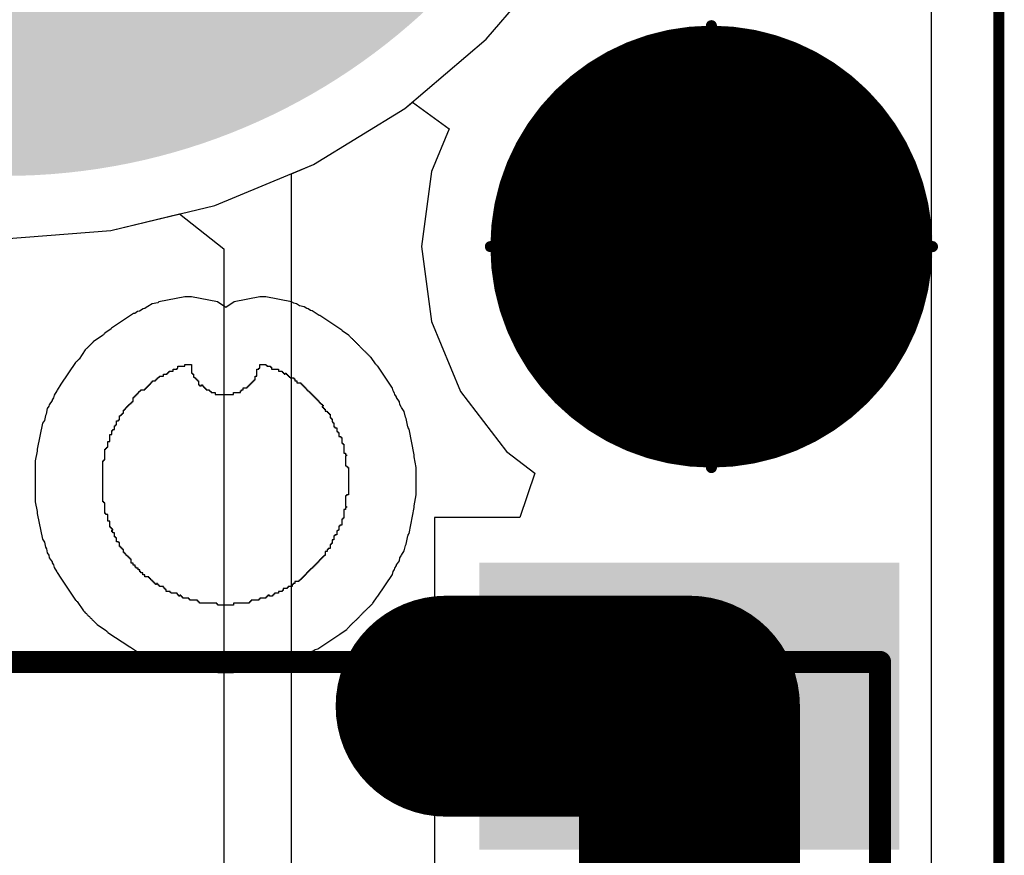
# Model space of a CAD drawing. Header units: inches. Extents: x 0 to 41, y 0 to 25.4.
# Tile 10 of 11: x 36.6 to 41, y 14.8 to 18.6. Entities that reach past the tile are written whole.
import ezdxf

# ---------------------------------------------------------------- set-up
doc = ezdxf.new("R2010")
doc.units = ezdxf.units.IN
for name, color, linetype in [('Board', 56, 'Continuous'), ('BOTTOM', 5, 'Continuous'), ('Bottom Solder', 6, 'Continuous'), ('TOP', 1, 'Continuous'), ('Top Assembly', 56, 'Continuous'), ('Top Solder', 216, 'Continuous')]:
    doc.layers.add(name, color=color, linetype=linetype)

# ---------------------------------------------------------------- blocks, each defined once
blk = doc.blocks.new('F_____________1___F_________1_2352')
at = {"layer": 'TOP'}
h = blk.add_hatch(color=1, dxfattribs=at)
edge = h.paths.add_edge_path()
edge.add_arc((0, 0), 0.5, 0, 360)
at = {"layer": 'Top Solder'}
h = blk.add_hatch(color=216, dxfattribs=at)
edge = h.paths.add_edge_path()
edge.add_arc((0, 0), 1, 0, 360)
at = {"layer": 'TOP'}
for points, const_width in [([(0.5, 0, 1), (-0.5, 0, 1)], 1), ([(-0.75, 0, 1), (-0.25, 0, 1)], 0.5), ([(0.25, 0, 1), (0.75, 0, 1)], 0.5)]:
    blk.add_lwpolyline(points, format="xyb", close=True, dxfattribs=dict(at, const_width=const_width))
at = {"layer": 'Top Assembly', "const_width": 0.05}
for points in [[(0, 0), (0, 1)], [(0, 0), (-1, 0)], [(1, 0), (0, 0)], [(0, -1), (0, 0)]]:
    blk.add_lwpolyline(points, dxfattribs=at)
at = {"layer": 'Top Assembly'}
for points, const_width in [([(-0.0125, 1, 1), (0.0125, 1, 1)], 0.025), ([(0.5, 0, 1), (-0.5, 0, 1)], 0.05), ([(-1.0125, 0, 1), (-0.9875, 0, 1)], 0.025), ([(-0.5125, 0, 1), (-0.4875, 0, 1)], 0.025), ([(-0.0125, 0, 1), (0.0125, 0, 1)], 0.025), ([(-0.0125, 0, 1), (0.0125, 0, 1)], 0.025), ([(-0.0125, 0, 1), (0.0125, 0, 1)], 0.025), ([(-0.0125, 0, 1), (0.0125, 0, 1)], 0.025), ([(0.4875, 0, 1), (0.5125, 0, 1)], 0.025), ([(0.9875, 0, 1), (1.0125, 0, 1)], 0.025), ([(-0.0125, -1, 1), (0.0125, -1, 1)], 0.025)]:
    blk.add_lwpolyline(points, format="xyb", close=True, dxfattribs=dict(at, const_width=const_width))
blk = doc.blocks.new('SM04B_SRSS_TB_LF__SN__F_________1_2354')
at = {"layer": 'TOP'}
blk.add_hatch(color=1, dxfattribs=at).paths.add_polyline_path([(-3.4, 2.8375), (-2.2, 2.8375), (-2.2, 1.0375), (-3.4, 1.0375)])
at = {"layer": 'Top Solder'}
blk.add_hatch(color=216, dxfattribs=at).paths.add_polyline_path([(-3.45, 2.8875), (-2.15, 2.8875), (-2.15, 0.9875), (-3.45, 0.9875)])
at = {"layer": 'Top Assembly', "const_width": 0.1}
for points in [[(0.675, 2.8), (-3, 2.8)], [(-3, -2.125), (-3, 2.8)]]:
    blk.add_lwpolyline(points, dxfattribs=at)
at = {"layer": 'Top Assembly', "const_width": 0.05}
blk.add_lwpolyline([(-3.025, 2.8, 1), (-2.975, 2.8, 1)], format="xyb", close=True, dxfattribs=at)
blk.add_lwpolyline([(-3.025, 2.8, 1), (-2.975, 2.8, 1)], format="xyb", close=True, dxfattribs=at)

msp = doc.modelspace()

# ---------------------------------------------------------------- hatches: boundary and pattern name
at = {"layer": 'Bottom Solder'}
h = msp.add_hatch(color=6, dxfattribs=at)
edge = h.paths.add_edge_path()
edge.add_arc((36.5, 20.68), 2.8, 0, 360)
at = {"layer": 'Top Solder'}
h = msp.add_hatch(color=216, dxfattribs=at)
edge = h.paths.add_edge_path()
edge.add_arc((36.5, 20.68), 2.8, 0, 360)

# ---------------------------------------------------------------- linework, layer by layer
at = {"layer": 'Board', "const_width": 0.05}
msp.add_lwpolyline([(41, 4.5), (41, 20.86)], dxfattribs=at)
at = {"layer": 'BOTTOM'}
for p, q in [((40.6941, 20.86), (40.6941, 4.5)), ((38.6811, 18.4989), (38.9955, 18.867)), ((38.3131, 18.1846), (38.6811, 18.4989)), ((37.9004, 17.9317), (38.3131, 18.1846)), ((37.4532, 17.7465), (37.9004, 17.9317)), ((36.9826, 17.6335), (37.4532, 17.7465)), ((36.5, 17.5955), (36.9826, 17.6335)), ((37.3176, 17.333), (37.2006, 17.3097)), ((37.3485, 17.333), (37.3176, 17.333)), ((37.4656, 17.3097), (37.3485, 17.333)), ((37.6572, 17.333), (37.5402, 17.3097)), ((37.6837, 17.333), (37.6572, 17.333)), ((37.8007, 17.3097), (37.6837, 17.333)), ((37.1477, 17.2877), (37.1363, 17.2801)), ((37.1509, 17.2883), (37.1477, 17.2877)), ((37.1697, 17.3009), (37.1509, 17.2883)), ((37.1949, 17.3059), (37.1697, 17.3009)), ((37.2006, 17.3097), (37.1949, 17.3059)), ((37.5029, 17.2848), (37.4656, 17.3097)), ((37.5402, 17.3097), (37.5029, 17.2848)), ((37.8102, 17.3034), (37.8007, 17.3097)), ((37.8228, 17.3009), (37.8102, 17.3034)), ((37.836, 17.292), (37.8228, 17.3009)), ((37.8581, 17.2877), (37.836, 17.292)), ((37.8694, 17.2801), (37.8581, 17.2877)), ((37.0859, 17.2568), (36.9867, 17.1905)), ((37.0922, 17.258), (37.0859, 17.2568)), ((37.1036, 17.2656), (37.0922, 17.258)), ((37.113, 17.2675), (37.1036, 17.2656)), ((37.13, 17.2788), (37.113, 17.2675)), ((37.1363, 17.2801), (37.13, 17.2788)), ((37.8757, 17.2788), (37.8694, 17.2801)), ((37.887, 17.2713), (37.8757, 17.2788)), ((37.8933, 17.27), (37.887, 17.2713)), ((37.9254, 17.2486), (37.8933, 17.27)), ((37.9286, 17.248), (37.9254, 17.2486)), ((38.0279, 17.1817), (37.9286, 17.248)), ((36.9453, 17.1571), (36.9029, 17.1287)), ((36.947, 17.1596), (36.9453, 17.1571)), ((36.9496, 17.1614), (36.947, 17.1596)), ((36.9514, 17.164), (36.9496, 17.1614)), ((36.9541, 17.1658), (36.9514, 17.164)), ((36.9558, 17.1684), (36.9541, 17.1658)), ((36.985, 17.1879), (36.9558, 17.1684)), ((36.9867, 17.1905), (36.985, 17.1879)), ((38.0296, 17.1791), (38.0279, 17.1817)), ((38.0587, 17.1596), (38.0296, 17.1791)), ((38.0605, 17.157), (38.0587, 17.1596)), ((38.0631, 17.1552), (38.0605, 17.157)), ((38.0649, 17.1526), (38.0631, 17.1552)), ((38.0675, 17.1508), (38.0649, 17.1526)), ((38.0693, 17.1481), (38.0675, 17.1508)), ((36.8809, 17.1067), (36.8791, 17.1041)), ((36.8835, 17.1085), (36.8809, 17.1067)), ((36.8853, 17.1111), (36.8835, 17.1085)), ((36.8879, 17.1129), (36.8853, 17.1111)), ((36.8897, 17.1155), (36.8879, 17.1129)), ((36.8923, 17.1173), (36.8897, 17.1155)), ((36.8941, 17.1199), (36.8923, 17.1173)), ((36.8967, 17.1217), (36.8941, 17.1199)), ((36.8985, 17.1243), (36.8967, 17.1217)), ((36.9011, 17.1261), (36.8985, 17.1243)), ((36.9029, 17.1287), (36.9011, 17.1261)), ((38.072, 17.1464), (38.0693, 17.1481)), ((38.0737, 17.1437), (38.072, 17.1464)), ((38.0764, 17.142), (38.0737, 17.1437)), ((38.0781, 17.1393), (38.0764, 17.142)), ((38.0808, 17.1376), (38.0781, 17.1393)), ((38.0825, 17.1349), (38.0808, 17.1376)), ((38.0852, 17.1331), (38.0825, 17.1349)), ((38.0869, 17.1305), (38.0852, 17.1331)), ((38.0896, 17.1287), (38.0869, 17.1305)), ((38.0914, 17.1261), (38.0896, 17.1287)), ((38.094, 17.1243), (38.0914, 17.1261)), ((38.0958, 17.1217), (38.094, 17.1243)), ((38.0984, 17.1199), (38.0958, 17.1217)), ((38.1002, 17.1173), (38.0984, 17.1199)), ((38.1028, 17.1155), (38.1002, 17.1173)), ((38.1046, 17.1129), (38.1028, 17.1155)), ((38.1072, 17.1111), (38.1046, 17.1129)), ((38.109, 17.1085), (38.1072, 17.1111)), ((38.1116, 17.1067), (38.109, 17.1085)), ((38.1134, 17.1041), (38.1116, 17.1067)), ((36.8676, 17.0935), (36.8393, 17.0511)), ((36.8703, 17.0952), (36.8676, 17.0935)), ((36.872, 17.0979), (36.8703, 17.0952)), ((36.8747, 17.0996), (36.872, 17.0979)), ((36.8764, 17.1023), (36.8747, 17.0996)), ((36.8791, 17.1041), (36.8764, 17.1023)), ((38.1161, 17.1023), (38.1134, 17.1041)), ((38.1178, 17.0996), (38.1161, 17.1023)), ((38.1205, 17.0979), (38.1178, 17.0996)), ((38.1222, 17.0952), (38.1205, 17.0979)), ((38.1249, 17.0935), (38.1222, 17.0952)), ((38.1266, 17.0908), (38.1249, 17.0935)), ((38.1293, 17.089), (38.1266, 17.0908)), ((38.131, 17.0864), (38.1293, 17.089)), ((38.1337, 17.0846), (38.131, 17.0864)), ((38.1355, 17.082), (38.1337, 17.0846)), ((38.1381, 17.0802), (38.1355, 17.082)), ((38.1399, 17.0776), (38.1381, 17.0802)), ((38.1425, 17.0758), (38.1399, 17.0776)), ((38.1443, 17.0732), (38.1425, 17.0758)), ((38.1469, 17.0714), (38.1443, 17.0732)), ((38.1487, 17.0688), (38.1469, 17.0714)), ((38.1513, 17.067), (38.1487, 17.0688)), ((38.1531, 17.0644), (38.1513, 17.067)), ((38.1557, 17.0626), (38.1531, 17.0644)), ((38.1575, 17.0599), (38.1557, 17.0626)), ((36.8235, 17.0361), (36.7572, 16.9369)), ((36.8262, 17.0379), (36.8235, 17.0361)), ((36.8279, 17.0405), (36.8262, 17.0379)), ((36.8306, 17.0423), (36.8279, 17.0405)), ((36.8323, 17.0449), (36.8306, 17.0423)), ((36.835, 17.0467), (36.8323, 17.0449)), ((36.8368, 17.0494), (36.835, 17.0467)), ((36.8393, 17.0511), (36.8368, 17.0494)), ((37.2868, 17.0095), (37.2868, 17.0183)), ((37.2868, 17.0183), (37.3176, 17.0183)), ((37.3176, 17.0183), (37.3176, 17.0271)), ((37.3176, 17.0271), (37.3485, 17.0271)), ((37.3485, 17.0271), (37.3485, 16.9874)), ((37.6572, 17.0095), (37.6572, 17.0271)), ((37.6572, 17.0271), (37.6837, 17.0271)), ((37.6837, 17.0271), (37.6837, 17.0227)), ((37.6837, 17.0227), (37.6881, 17.0227)), ((37.6881, 17.0227), (37.6881, 17.0183)), ((37.6881, 17.0183), (37.7057, 17.0183)), ((37.7057, 17.0183), (37.7057, 17.0139)), ((38.1602, 17.0582), (38.1575, 17.0599)), ((38.1796, 17.029), (38.1602, 17.0582)), ((38.1822, 17.0273), (38.1796, 17.029)), ((38.184, 17.0247), (38.1822, 17.0273)), ((38.1866, 17.0229), (38.184, 17.0247)), ((38.1884, 17.0203), (38.1866, 17.0229)), ((38.191, 17.0185), (38.1884, 17.0203)), ((38.2573, 16.9193), (38.191, 17.0185)), ((37.203, 16.9698), (37.203, 16.9742)), ((37.203, 16.9742), (37.2206, 16.9742)), ((37.2206, 16.9742), (37.2206, 16.983)), ((37.2206, 16.983), (37.2383, 16.983)), ((37.2383, 16.983), (37.2383, 16.9874)), ((37.2383, 16.9874), (37.2427, 16.9874)), ((37.2427, 16.9874), (37.2427, 16.9918)), ((37.2427, 16.9918), (37.2471, 16.9918)), ((37.2471, 16.9918), (37.2471, 16.9962)), ((37.2471, 16.9962), (37.2647, 16.9962)), ((37.2647, 16.9962), (37.2647, 17.0051)), ((37.2647, 17.0051), (37.2824, 17.0051)), ((37.2824, 17.0051), (37.2824, 17.0095)), ((37.2824, 17.0095), (37.2868, 17.0095)), ((37.3485, 16.9874), (37.3529, 16.9874)), ((37.3529, 16.9874), (37.3529, 16.983)), ((37.3529, 16.983), (37.3573, 16.983)), ((37.3573, 16.983), (37.3573, 16.9698)), ((37.6352, 16.9566), (37.6352, 16.9742)), ((37.6352, 16.9742), (37.644, 16.9742)), ((37.644, 16.9742), (37.644, 17.0051)), ((37.644, 17.0051), (37.6528, 17.0051)), ((37.6528, 17.0051), (37.6528, 17.0095)), ((37.6528, 17.0095), (37.6572, 17.0095)), ((37.7057, 17.0139), (37.7101, 17.0139)), ((37.7101, 17.0139), (37.7101, 17.0051)), ((37.7101, 17.0051), (37.741, 17.0051)), ((37.741, 17.0051), (37.741, 16.9962)), ((37.741, 16.9962), (37.7586, 16.9962)), ((37.7586, 16.9962), (37.7586, 16.9918)), ((37.7586, 16.9918), (37.7631, 16.9918)), ((37.7631, 16.9918), (37.7631, 16.9874)), ((37.7631, 16.9874), (37.7675, 16.9874)), ((37.7675, 16.9874), (37.7675, 16.983)), ((37.7675, 16.983), (37.7719, 16.983)), ((37.7719, 16.983), (37.7719, 16.9874)), ((37.7719, 16.9874), (37.7763, 16.9874)), ((37.7763, 16.9874), (37.7763, 16.983)), ((37.7763, 16.983), (37.7807, 16.983)), ((37.7807, 16.983), (37.7807, 16.9786)), ((37.7807, 16.9786), (37.7851, 16.9786)), ((37.7851, 16.9786), (37.7851, 16.9742)), ((37.7851, 16.9742), (37.7895, 16.9742)), ((37.7895, 16.9742), (37.7895, 16.9698)), ((36.7572, 16.9368), (36.7396, 16.9104)), ((36.7572, 16.9369), (36.7572, 16.9368)), ((37.1501, 16.9257), (37.1501, 16.9301)), ((37.1501, 16.9301), (37.1545, 16.9301)), ((37.1545, 16.9301), (37.1545, 16.9345)), ((37.1545, 16.9345), (37.1589, 16.9345)), ((37.1589, 16.9345), (37.1589, 16.9389)), ((37.1589, 16.9389), (37.1633, 16.9389)), ((37.1633, 16.9389), (37.1633, 16.9433)), ((37.1633, 16.9433), (37.1677, 16.9433)), ((37.1677, 16.9433), (37.1677, 16.9477)), ((37.1677, 16.9477), (37.1721, 16.9477)), ((37.1721, 16.9477), (37.1721, 16.9521)), ((37.1721, 16.9521), (37.1853, 16.9521)), ((37.1853, 16.9521), (37.1853, 16.9566)), ((37.1853, 16.9566), (37.1898, 16.9566)), ((37.1898, 16.9566), (37.1898, 16.961)), ((37.1898, 16.961), (37.1942, 16.961)), ((37.1942, 16.961), (37.1942, 16.9654)), ((37.1942, 16.9654), (37.1986, 16.9654)), ((37.1986, 16.9654), (37.1986, 16.9698)), ((37.1986, 16.9698), (37.203, 16.9698)), ((37.3573, 16.9698), (37.3617, 16.9698)), ((37.3617, 16.9698), (37.3617, 16.9654)), ((37.3617, 16.9654), (37.3662, 16.9654)), ((37.3662, 16.9654), (37.3662, 16.961)), ((37.3662, 16.961), (37.3706, 16.961)), ((37.3706, 16.961), (37.3706, 16.9566)), ((37.3706, 16.9566), (37.375, 16.9566)), ((37.375, 16.9566), (37.375, 16.9521)), ((37.375, 16.9521), (37.3794, 16.9521)), ((37.3794, 16.9521), (37.3794, 16.9345)), ((37.3794, 16.9345), (37.3838, 16.9345)), ((37.3838, 16.9345), (37.3838, 16.9301)), ((37.3838, 16.9301), (37.3926, 16.9301)), ((37.3926, 16.9301), (37.3926, 16.9345)), ((37.3926, 16.9345), (37.397, 16.9345)), ((37.397, 16.9345), (37.397, 16.9301)), ((37.397, 16.9301), (37.4014, 16.9301)), ((37.4014, 16.9301), (37.4014, 16.9257)), ((37.6043, 16.9257), (37.6043, 16.9301)), ((37.6043, 16.9301), (37.6087, 16.9301)), ((37.6087, 16.9301), (37.6087, 16.9345)), ((37.6087, 16.9345), (37.6131, 16.9345)), ((37.6131, 16.9345), (37.6131, 16.9389)), ((37.6131, 16.9389), (37.6175, 16.9389)), ((37.6175, 16.9389), (37.6175, 16.9433)), ((37.6175, 16.9433), (37.6219, 16.9433)), ((37.6219, 16.9433), (37.6219, 16.9477)), ((37.6219, 16.9477), (37.6263, 16.9477)), ((37.6263, 16.9477), (37.6263, 16.9521)), ((37.6263, 16.9521), (37.6308, 16.9521)), ((37.6308, 16.9521), (37.6308, 16.9566)), ((37.6308, 16.9566), (37.6352, 16.9566)), ((37.7895, 16.9698), (37.7939, 16.9698)), ((37.7939, 16.9698), (37.7939, 16.9654)), ((37.7939, 16.9654), (37.8116, 16.9654)), ((37.8116, 16.9654), (37.8116, 16.961)), ((37.8116, 16.961), (37.816, 16.961)), ((37.816, 16.961), (37.816, 16.9521)), ((37.816, 16.9521), (37.8248, 16.9521)), ((37.8248, 16.9521), (37.8248, 16.9433)), ((37.8248, 16.9433), (37.8424, 16.9433)), ((37.8424, 16.9433), (37.8424, 16.9389)), ((37.8424, 16.9389), (37.8468, 16.9389)), ((37.8468, 16.9389), (37.8468, 16.9345)), ((37.8468, 16.9345), (37.8513, 16.9345)), ((37.8513, 16.9345), (37.8513, 16.9301)), ((37.8513, 16.9301), (37.8557, 16.9301)), ((37.8557, 16.9301), (37.8557, 16.9257)), ((36.7263, 16.8884), (36.7238, 16.8758)), ((36.7389, 16.9072), (36.7263, 16.8884)), ((36.7396, 16.9104), (36.7389, 16.9072)), ((37.0927, 16.8816), (37.0927, 16.886)), ((37.0927, 16.886), (37.0971, 16.886)), ((37.0971, 16.886), (37.0971, 16.8904)), ((37.0971, 16.8904), (37.1016, 16.8904)), ((37.1016, 16.8904), (37.1016, 16.8948)), ((37.1016, 16.8948), (37.106, 16.8948)), ((37.106, 16.8948), (37.106, 16.8992)), ((37.106, 16.8992), (37.1104, 16.8992)), ((37.1104, 16.8992), (37.1104, 16.9036)), ((37.1104, 16.9036), (37.1148, 16.9036)), ((37.1148, 16.9036), (37.1148, 16.908)), ((37.1148, 16.908), (37.1192, 16.908)), ((37.1192, 16.908), (37.1192, 16.9125)), ((37.1192, 16.9125), (37.1368, 16.9125)), ((37.1368, 16.9125), (37.1368, 16.9169)), ((37.1368, 16.9169), (37.1412, 16.9169)), ((37.1412, 16.9169), (37.1412, 16.9213)), ((37.1412, 16.9213), (37.1457, 16.9213)), ((37.1457, 16.9213), (37.1457, 16.9257)), ((37.1457, 16.9257), (37.1501, 16.9257)), ((37.4014, 16.9257), (37.4058, 16.9257)), ((37.4058, 16.9257), (37.4058, 16.9213)), ((37.4058, 16.9213), (37.4103, 16.9213)), ((37.4103, 16.9213), (37.4103, 16.9169)), ((37.4103, 16.9169), (37.4147, 16.9169)), ((37.4147, 16.9169), (37.4147, 16.9125)), ((37.4147, 16.9125), (37.4279, 16.9125)), ((37.4279, 16.9125), (37.4279, 16.908)), ((37.4279, 16.908), (37.4323, 16.908)), ((37.4323, 16.908), (37.4323, 16.9036)), ((37.4323, 16.9036), (37.4367, 16.9036)), ((37.4367, 16.9036), (37.4367, 16.8992)), ((37.4367, 16.8992), (37.4544, 16.8992)), ((37.4544, 16.8992), (37.4544, 16.8904)), ((37.4544, 16.8904), (37.5381, 16.8904)), ((37.5381, 16.8904), (37.5381, 16.8992)), ((37.5381, 16.8992), (37.569, 16.8992)), ((37.569, 16.8992), (37.569, 16.908)), ((37.569, 16.908), (37.5734, 16.908)), ((37.5734, 16.908), (37.5734, 16.9125)), ((37.5734, 16.9125), (37.5822, 16.9125)), ((37.5822, 16.9125), (37.5822, 16.9213)), ((37.5822, 16.9213), (37.5999, 16.9213)), ((37.5999, 16.9213), (37.5999, 16.9257)), ((37.5999, 16.9257), (37.6043, 16.9257)), ((37.8557, 16.9257), (37.8601, 16.9257)), ((37.8601, 16.9257), (37.8601, 16.9213)), ((37.8601, 16.9213), (37.8645, 16.9213)), ((37.8645, 16.9213), (37.8645, 16.9169)), ((37.8645, 16.9169), (37.8689, 16.9169)), ((37.8689, 16.9169), (37.8689, 16.9125)), ((37.8689, 16.9125), (37.8733, 16.9125)), ((37.8733, 16.9125), (37.8733, 16.908)), ((37.8733, 16.908), (37.8777, 16.908)), ((37.8777, 16.908), (37.8777, 16.9036)), ((37.8777, 16.9036), (37.8821, 16.9036)), ((37.8821, 16.9036), (37.8821, 16.8992)), ((37.8821, 16.8992), (37.8865, 16.8992)), ((37.8865, 16.8992), (37.8865, 16.8948)), ((37.8865, 16.8948), (37.8909, 16.8948)), ((37.8909, 16.8948), (37.8909, 16.8904)), ((37.8909, 16.8904), (37.8954, 16.8904)), ((37.8954, 16.8904), (37.8954, 16.886)), ((37.8954, 16.886), (37.8998, 16.886)), ((37.8998, 16.886), (37.8998, 16.8816)), ((38.2598, 16.9066), (38.2573, 16.9193)), ((38.2661, 16.8972), (38.2598, 16.9066)), ((38.2674, 16.8909), (38.2661, 16.8972)), ((38.275, 16.8796), (38.2674, 16.8909)), ((36.703, 16.838), (36.6955, 16.8266)), ((36.7043, 16.8443), (36.703, 16.838)), ((36.7169, 16.8631), (36.7043, 16.8443)), ((36.7175, 16.8663), (36.7169, 16.8631)), ((36.7238, 16.8758), (36.7175, 16.8663)), ((37.0575, 16.8331), (37.0575, 16.8375)), ((37.0575, 16.8375), (37.0619, 16.8375)), ((37.0619, 16.8375), (37.0619, 16.8419)), ((37.0619, 16.8419), (37.0663, 16.8419)), ((37.0663, 16.8419), (37.0663, 16.8463)), ((37.0663, 16.8463), (37.0707, 16.8463)), ((37.0707, 16.8463), (37.0707, 16.8507)), ((37.0707, 16.8507), (37.0751, 16.8507)), ((37.0751, 16.8507), (37.0751, 16.8551)), ((37.0751, 16.8551), (37.0795, 16.8551)), ((37.0795, 16.8551), (37.0795, 16.8595)), ((37.0795, 16.8595), (37.0839, 16.8595)), ((37.0839, 16.8595), (37.0839, 16.8772)), ((37.0839, 16.8772), (37.0883, 16.8772)), ((37.0883, 16.8772), (37.0883, 16.8816)), ((37.0883, 16.8816), (37.0927, 16.8816)), ((37.8998, 16.8816), (37.9042, 16.8816)), ((37.9042, 16.8816), (37.9042, 16.8772)), ((37.9042, 16.8772), (37.9086, 16.8772)), ((37.9086, 16.8772), (37.9086, 16.8728)), ((37.9086, 16.8728), (37.913, 16.8728)), ((37.913, 16.8728), (37.913, 16.8684)), ((37.913, 16.8684), (37.9174, 16.8684)), ((37.9174, 16.8684), (37.9174, 16.8639)), ((37.9174, 16.8639), (37.9218, 16.8639)), ((37.9218, 16.8639), (37.9218, 16.8595)), ((37.9218, 16.8595), (37.9262, 16.8595)), ((37.9262, 16.8595), (37.9262, 16.8551)), ((37.9262, 16.8551), (37.9306, 16.8551)), ((37.9306, 16.8551), (37.9306, 16.8507)), ((37.9306, 16.8507), (37.935, 16.8507)), ((37.935, 16.8507), (37.935, 16.8463)), ((37.935, 16.8463), (37.9395, 16.8463)), ((37.9395, 16.8463), (37.9395, 16.8419)), ((37.9395, 16.8419), (37.9439, 16.8419)), ((37.9395, 16.8375), (37.9395, 16.8331)), ((37.9439, 16.8375), (37.9395, 16.8375)), ((37.9439, 16.8419), (37.9439, 16.8375)), ((38.2756, 16.8764), (38.275, 16.8796)), ((38.2882, 16.8575), (38.2756, 16.8764)), ((38.2907, 16.8449), (38.2882, 16.8575)), ((38.297, 16.8355), (38.2907, 16.8449)), ((36.6867, 16.7958), (36.6823, 16.7737)), ((36.6905, 16.8015), (36.6867, 16.7958)), ((36.6955, 16.8266), (36.6905, 16.8015)), ((37.0222, 16.7757), (37.0222, 16.7934)), ((37.0222, 16.7934), (37.0266, 16.7934)), ((37.0266, 16.7934), (37.0266, 16.7978)), ((37.0266, 16.7978), (37.031, 16.7978)), ((37.031, 16.7978), (37.031, 16.8022)), ((37.031, 16.8022), (37.0354, 16.8022)), ((37.0354, 16.8022), (37.0354, 16.8066)), ((37.0354, 16.8066), (37.0398, 16.8066)), ((37.0398, 16.8066), (37.0398, 16.8198)), ((37.0398, 16.8198), (37.0442, 16.8198)), ((37.0442, 16.8198), (37.0442, 16.8243)), ((37.0442, 16.8243), (37.0486, 16.8243)), ((37.0486, 16.8243), (37.0486, 16.8287)), ((37.0486, 16.8287), (37.053, 16.8287)), ((37.053, 16.8287), (37.053, 16.8331)), ((37.053, 16.8331), (37.0575, 16.8331)), ((37.9395, 16.8331), (37.9439, 16.8331)), ((37.9439, 16.8331), (37.9439, 16.8287)), ((37.9439, 16.8287), (37.9483, 16.8287)), ((37.9483, 16.8287), (37.9483, 16.8243)), ((37.9483, 16.8243), (37.9527, 16.8243)), ((37.9527, 16.8243), (37.9527, 16.8154)), ((37.9527, 16.8154), (37.9615, 16.8154)), ((37.9615, 16.8154), (37.9615, 16.811)), ((37.9615, 16.811), (37.9659, 16.811)), ((37.9659, 16.811), (37.9659, 16.8066)), ((37.9659, 16.8066), (37.9703, 16.8066)), ((37.9703, 16.8066), (37.9703, 16.8022)), ((37.9703, 16.8022), (37.9747, 16.8022)), ((37.9747, 16.8022), (37.9747, 16.7846)), ((38.2977, 16.8323), (38.297, 16.8355)), ((38.3102, 16.8134), (38.2977, 16.8323)), ((38.3153, 16.7883), (38.3102, 16.8134)), ((36.6734, 16.7605), (36.6501, 16.6434)), ((36.6823, 16.7737), (36.6734, 16.7605)), ((37.0001, 16.7316), (37.0001, 16.7493)), ((37.0001, 16.7493), (37.0045, 16.7493)), ((37.0045, 16.7493), (37.0045, 16.7537)), ((37.0045, 16.7537), (37.0089, 16.7537)), ((37.0089, 16.7537), (37.0089, 16.7713)), ((37.0089, 16.7713), (37.0178, 16.7713)), ((37.0178, 16.7713), (37.0178, 16.7757)), ((37.0178, 16.7757), (37.0222, 16.7757)), ((37.9747, 16.7846), (37.9791, 16.7846)), ((37.9791, 16.7846), (37.9791, 16.7801)), ((37.9791, 16.7801), (37.9836, 16.7801)), ((37.9836, 16.7801), (37.9836, 16.7669)), ((37.9836, 16.7669), (37.988, 16.7669)), ((37.988, 16.7669), (37.988, 16.7625)), ((37.988, 16.7625), (37.9924, 16.7625)), ((37.9924, 16.7625), (37.9924, 16.7449)), ((38.3191, 16.7825), (38.3153, 16.7883)), ((38.3266, 16.7448), (38.3191, 16.7825)), ((36.9781, 16.6787), (36.9781, 16.7096)), ((36.9781, 16.7096), (36.9869, 16.7096)), ((36.9869, 16.7096), (36.9869, 16.7272)), ((36.9869, 16.7272), (36.9913, 16.7272)), ((36.9913, 16.7272), (36.9913, 16.7316)), ((36.9913, 16.7316), (37.0001, 16.7316)), ((37.9924, 16.7449), (37.9968, 16.7449)), ((37.9968, 16.7449), (37.9968, 16.7405)), ((37.9968, 16.7405), (38.0056, 16.7405)), ((38.0056, 16.7405), (38.0056, 16.7228)), ((38.0056, 16.7228), (38.01, 16.7228)), ((38.01, 16.7228), (38.01, 16.7184)), ((38.01, 16.7184), (38.0144, 16.7184)), ((38.0144, 16.7184), (38.0144, 16.7008)), ((38.3279, 16.7429), (38.3266, 16.7448)), ((38.3285, 16.7397), (38.3279, 16.7429)), ((38.3323, 16.734), (38.3285, 16.7397)), ((38.3556, 16.617), (38.3323, 16.734)), ((36.9693, 16.6523), (36.9693, 16.6787)), ((36.9693, 16.6787), (36.9781, 16.6787)), ((38.0144, 16.7008), (38.0232, 16.7008)), ((38.0232, 16.7008), (38.0232, 16.6964)), ((38.0232, 16.6964), (38.0277, 16.6964)), ((38.0277, 16.6964), (38.0277, 16.6699)), ((38.0277, 16.6699), (38.0321, 16.6699)), ((38.0321, 16.6699), (38.0321, 16.6655)), ((38.0321, 16.6655), (38.0365, 16.6655)), ((38.0365, 16.6655), (38.0365, 16.6258)), ((36.6501, 16.6349), (36.6413, 16.5905)), ((36.6501, 16.6434), (36.6501, 16.6349)), ((36.956, 16.5949), (36.956, 16.6434)), ((36.956, 16.6434), (36.9604, 16.6434)), ((36.9604, 16.6434), (36.9604, 16.6478)), ((36.9604, 16.6478), (36.9648, 16.6478)), ((36.9648, 16.6478), (36.9648, 16.6523)), ((36.9648, 16.6523), (36.9693, 16.6523)), ((38.0365, 16.6258), (38.0453, 16.6258)), ((38.0453, 16.6258), (38.0453, 16.617)), ((38.0453, 16.617), (38.0497, 16.617)), ((38.0497, 16.617), (38.0497, 16.6126)), ((38.3556, 16.6126), (38.3556, 16.617)), ((36.6413, 16.5905), (36.6413, 16.4053)), ((36.9472, 16.4053), (36.9472, 16.5905)), ((36.9472, 16.5905), (36.9516, 16.5905)), ((36.9516, 16.5905), (36.9516, 16.5949)), ((36.9516, 16.5949), (36.956, 16.5949)), ((38.0497, 16.6126), (38.0453, 16.6126)), ((38.0453, 16.6126), (38.0453, 16.5685)), ((38.3547, 16.6083), (38.3556, 16.6126)), ((38.3644, 16.5596), (38.3547, 16.6083)), ((38.0453, 16.5685), (38.0497, 16.5685)), ((38.0497, 16.5685), (38.0497, 16.5641)), ((38.0497, 16.5641), (38.0541, 16.5641)), ((38.0541, 16.5641), (38.0541, 16.5596)), ((38.0541, 16.5596), (38.0585, 16.5596)), ((38.0585, 16.5596), (38.0585, 16.4362)), ((38.3644, 16.4362), (38.3644, 16.5596)), ((36.6413, 16.4053), (36.6501, 16.361)), ((36.9516, 16.4053), (36.9472, 16.4053)), ((36.9516, 16.4009), (36.9516, 16.4053)), ((36.956, 16.4009), (36.9516, 16.4009)), ((36.956, 16.3524), (36.956, 16.4009)), ((38.0497, 16.4318), (38.0453, 16.4318)), ((38.0453, 16.4318), (38.0453, 16.3832)), ((38.0585, 16.4362), (38.0497, 16.4362)), ((38.0497, 16.4362), (38.0497, 16.4318)), ((38.3547, 16.3875), (38.3644, 16.4362)), ((36.6501, 16.361), (36.6501, 16.3524)), ((36.6501, 16.3524), (36.6734, 16.2353)), ((36.9604, 16.3524), (36.956, 16.3524)), ((36.9604, 16.348), (36.9604, 16.3524)), ((36.9693, 16.348), (36.9604, 16.348)), ((36.9693, 16.3171), (36.9693, 16.348)), ((38.0453, 16.37), (38.0365, 16.37)), ((38.0365, 16.37), (38.0365, 16.3303)), ((38.0453, 16.3832), (38.0497, 16.3832)), ((38.0497, 16.3788), (38.0453, 16.3788)), ((38.0453, 16.3788), (38.0453, 16.37)), ((38.0497, 16.3832), (38.0497, 16.3788)), ((38.3323, 16.2618), (38.3556, 16.3788)), ((38.3556, 16.3832), (38.3547, 16.3875)), ((38.3556, 16.3788), (38.3556, 16.3832)), ((36.9781, 16.3171), (36.9693, 16.3171)), ((36.9781, 16.2906), (36.9781, 16.3171)), ((38.0321, 16.3259), (38.0277, 16.3259)), ((38.0277, 16.3259), (38.0277, 16.2995)), ((38.0365, 16.3303), (38.0321, 16.3303)), ((38.0321, 16.3303), (38.0321, 16.3259)), ((36.9825, 16.2906), (36.9781, 16.2906)), ((36.9825, 16.2862), (36.9825, 16.2906)), ((36.9869, 16.2862), (36.9825, 16.2862)), ((36.9869, 16.2818), (36.9869, 16.2862)), ((36.9913, 16.2818), (36.9869, 16.2818)), ((36.9869, 16.2686), (36.9869, 16.2774)), ((36.9869, 16.2774), (36.9913, 16.2774)), ((36.9913, 16.2686), (36.9869, 16.2686)), ((36.9913, 16.2774), (36.9913, 16.2818)), ((36.9913, 16.2642), (36.9913, 16.2686)), ((37.0001, 16.2642), (36.9913, 16.2642)), ((37.0001, 16.2465), (37.0001, 16.2642)), ((38.01, 16.273), (38.0056, 16.273)), ((38.0056, 16.273), (38.0056, 16.2554)), ((38.0144, 16.2774), (38.01, 16.2774)), ((38.01, 16.2774), (38.01, 16.273)), ((38.0188, 16.295), (38.0144, 16.295)), ((38.0144, 16.295), (38.0144, 16.2774)), ((38.0277, 16.2995), (38.0188, 16.2995)), ((38.0188, 16.2995), (38.0188, 16.295)), ((38.3285, 16.2561), (38.3323, 16.2618)), ((36.6734, 16.2353), (36.6823, 16.2221)), ((36.6823, 16.2221), (36.6867, 16.2)), ((37.0045, 16.2465), (37.0001, 16.2465)), ((37.0045, 16.2421), (37.0045, 16.2465)), ((37.0089, 16.2421), (37.0045, 16.2421)), ((37.0089, 16.2245), (37.0089, 16.2421)), ((37.0178, 16.2245), (37.0089, 16.2245)), ((37.0178, 16.2201), (37.0178, 16.2245)), ((37.0222, 16.2201), (37.0178, 16.2201)), ((37.0222, 16.2024), (37.0222, 16.2201)), ((37.9836, 16.2157), (37.9791, 16.2157)), ((37.9791, 16.2157), (37.9791, 16.2113)), ((37.9924, 16.2333), (37.9836, 16.2333)), ((37.9836, 16.2333), (37.9836, 16.2157)), ((37.9968, 16.2509), (37.9924, 16.2509)), ((37.9924, 16.2509), (37.9924, 16.2333)), ((38.0056, 16.2554), (37.9968, 16.2554)), ((37.9968, 16.2554), (37.9968, 16.2509)), ((38.3191, 16.2133), (38.3266, 16.251)), ((38.3266, 16.251), (38.3279, 16.253)), ((38.3279, 16.253), (38.3285, 16.2561)), ((36.6867, 16.2), (36.6917, 16.1925)), ((36.6917, 16.1925), (36.6955, 16.1736)), ((36.6955, 16.1736), (36.7018, 16.1641)), ((37.0266, 16.2024), (37.0222, 16.2024)), ((37.0266, 16.198), (37.0266, 16.2024)), ((37.031, 16.198), (37.0266, 16.198)), ((37.031, 16.1936), (37.031, 16.198)), ((37.0354, 16.1936), (37.031, 16.1936)), ((37.0354, 16.1892), (37.0354, 16.1936)), ((37.0398, 16.1892), (37.0354, 16.1892)), ((37.0398, 16.176), (37.0398, 16.1892)), ((37.0442, 16.176), (37.0398, 16.176)), ((37.0442, 16.1716), (37.0442, 16.176)), ((37.0486, 16.1716), (37.0442, 16.1716)), ((37.0486, 16.1672), (37.0486, 16.1716)), ((37.9615, 16.1804), (37.9527, 16.1804)), ((37.9527, 16.1804), (37.9527, 16.1627)), ((37.9659, 16.1892), (37.9615, 16.1892)), ((37.9615, 16.1892), (37.9615, 16.1804)), ((37.9747, 16.1936), (37.9659, 16.1936)), ((37.9659, 16.1936), (37.9659, 16.1892)), ((37.9791, 16.2113), (37.9747, 16.2113)), ((37.9747, 16.2113), (37.9747, 16.1936)), ((38.2977, 16.1636), (38.3102, 16.1824)), ((38.3102, 16.1824), (38.3153, 16.2076)), ((38.3153, 16.2076), (38.3191, 16.2133)), ((36.7018, 16.1641), (36.7043, 16.1515)), ((36.7043, 16.1515), (36.7169, 16.1327)), ((36.7169, 16.1327), (36.7175, 16.1295)), ((36.7175, 16.1295), (36.7238, 16.12)), ((37.053, 16.1672), (37.0486, 16.1672)), ((37.053, 16.1627), (37.053, 16.1672)), ((37.0575, 16.1627), (37.053, 16.1627)), ((37.0575, 16.1583), (37.0575, 16.1627)), ((37.0619, 16.1583), (37.0575, 16.1583)), ((37.0619, 16.1539), (37.0619, 16.1583)), ((37.0663, 16.1539), (37.0619, 16.1539)), ((37.0663, 16.1495), (37.0663, 16.1539)), ((37.0707, 16.1495), (37.0663, 16.1495)), ((37.0707, 16.1451), (37.0707, 16.1495)), ((37.0751, 16.1451), (37.0707, 16.1451)), ((37.0751, 16.1275), (37.0751, 16.1451)), ((37.0839, 16.1275), (37.0751, 16.1275)), ((37.0839, 16.1186), (37.0839, 16.1275)), ((37.9174, 16.1275), (37.913, 16.1275)), ((37.913, 16.1275), (37.913, 16.1231)), ((37.9218, 16.1319), (37.9174, 16.1319)), ((37.9174, 16.1319), (37.9174, 16.1275)), ((37.9262, 16.1363), (37.9218, 16.1363)), ((37.9218, 16.1363), (37.9218, 16.1319)), ((37.9306, 16.1407), (37.9262, 16.1407)), ((37.9262, 16.1407), (37.9262, 16.1363)), ((37.935, 16.1451), (37.9306, 16.1451)), ((37.9306, 16.1451), (37.9306, 16.1407)), ((37.9395, 16.1495), (37.935, 16.1495)), ((37.935, 16.1495), (37.935, 16.1451)), ((37.9439, 16.1539), (37.9395, 16.1539)), ((37.9395, 16.1539), (37.9395, 16.1495)), ((37.9483, 16.1583), (37.9439, 16.1583)), ((37.9439, 16.1583), (37.9439, 16.1539)), ((37.9527, 16.1627), (37.9483, 16.1627)), ((37.9483, 16.1627), (37.9483, 16.1583)), ((38.2756, 16.1195), (38.2882, 16.1383)), ((38.2882, 16.1383), (38.2907, 16.1509)), ((38.2907, 16.1509), (38.297, 16.1604)), ((38.297, 16.1604), (38.2977, 16.1636)), ((36.7238, 16.12), (36.7263, 16.1074)), ((36.7263, 16.1074), (36.7389, 16.0886)), ((36.7389, 16.0886), (36.7396, 16.0854)), ((36.7396, 16.0854), (36.7572, 16.059)), ((37.0927, 16.1186), (37.0839, 16.1186)), ((37.0927, 16.1098), (37.0927, 16.1186)), ((37.0971, 16.1098), (37.0927, 16.1098)), ((37.0971, 16.1054), (37.0971, 16.1098)), ((37.106, 16.1054), (37.0971, 16.1054)), ((37.106, 16.0966), (37.106, 16.1054)), ((37.1148, 16.0966), (37.106, 16.0966)), ((37.1148, 16.0878), (37.1148, 16.0966)), ((37.1192, 16.0878), (37.1148, 16.0878)), ((37.1192, 16.0834), (37.1192, 16.0878)), ((37.128, 16.0834), (37.1192, 16.0834)), ((37.128, 16.0745), (37.128, 16.0834)), ((37.8733, 16.0834), (37.8689, 16.0834)), ((37.8689, 16.0834), (37.8689, 16.079)), ((37.8777, 16.0878), (37.8733, 16.0878)), ((37.8733, 16.0878), (37.8733, 16.0834)), ((37.8821, 16.0922), (37.8777, 16.0922)), ((37.8777, 16.0922), (37.8777, 16.0878)), ((37.8865, 16.0966), (37.8821, 16.0966)), ((37.8821, 16.0966), (37.8821, 16.0922)), ((37.8909, 16.101), (37.8865, 16.101)), ((37.8865, 16.101), (37.8865, 16.0966)), ((37.8954, 16.1054), (37.8909, 16.1054)), ((37.8909, 16.1054), (37.8909, 16.101)), ((37.8998, 16.1098), (37.8954, 16.1098)), ((37.8954, 16.1098), (37.8954, 16.1054)), ((37.9042, 16.1142), (37.8998, 16.1142)), ((37.8998, 16.1142), (37.8998, 16.1098)), ((37.9086, 16.1186), (37.9042, 16.1186)), ((37.9042, 16.1186), (37.9042, 16.1142)), ((37.913, 16.1231), (37.9086, 16.1231)), ((37.9086, 16.1231), (37.9086, 16.1186)), ((38.2573, 16.0766), (38.2598, 16.0892)), ((38.2598, 16.0892), (38.2661, 16.0986)), ((38.2661, 16.0986), (38.2674, 16.1049)), ((38.2674, 16.1049), (38.275, 16.1163)), ((38.275, 16.1163), (38.2756, 16.1195)), ((36.7572, 16.059), (36.7572, 16.0589)), ((36.7572, 16.0589), (36.8235, 15.9597)), ((37.1368, 16.0745), (37.128, 16.0745)), ((37.1368, 16.0657), (37.1368, 16.0745)), ((37.1545, 16.0657), (37.1368, 16.0657)), ((37.1545, 16.0613), (37.1545, 16.0657)), ((37.1589, 16.0613), (37.1545, 16.0613)), ((37.1589, 16.0569), (37.1589, 16.0613)), ((37.1633, 16.0569), (37.1589, 16.0569)), ((37.1633, 16.0525), (37.1633, 16.0569)), ((37.1677, 16.0525), (37.1633, 16.0525)), ((37.1677, 16.0481), (37.1677, 16.0525)), ((37.1721, 16.0481), (37.1677, 16.0481)), ((37.1721, 16.0437), (37.1721, 16.0481)), ((37.1765, 16.0437), (37.1721, 16.0437)), ((37.1765, 16.0393), (37.1765, 16.0437)), ((37.1809, 16.0393), (37.1765, 16.0393)), ((37.1809, 16.0349), (37.1809, 16.0393)), ((37.8336, 16.0437), (37.816, 16.0437)), ((37.816, 16.0437), (37.816, 16.0349)), ((37.838, 16.0481), (37.8336, 16.0481)), ((37.8336, 16.0481), (37.8336, 16.0437)), ((37.8424, 16.0525), (37.838, 16.0525)), ((37.838, 16.0525), (37.838, 16.0481)), ((37.8468, 16.0569), (37.8424, 16.0569)), ((37.8424, 16.0569), (37.8424, 16.0525)), ((37.8513, 16.0613), (37.8468, 16.0613)), ((37.8468, 16.0613), (37.8468, 16.0569)), ((37.8557, 16.0657), (37.8513, 16.0657)), ((37.8513, 16.0657), (37.8513, 16.0613)), ((37.8601, 16.0701), (37.8557, 16.0701)), ((37.8557, 16.0701), (37.8557, 16.0657)), ((37.8645, 16.0745), (37.8601, 16.0745)), ((37.8601, 16.0745), (37.8601, 16.0701)), ((37.8689, 16.079), (37.8645, 16.079)), ((37.8645, 16.079), (37.8645, 16.0745)), ((38.191, 15.9773), (38.2573, 16.0766)), ((37.1853, 16.0349), (37.1809, 16.0349)), ((37.1853, 16.0304), (37.1853, 16.0349)), ((37.1898, 16.0304), (37.1853, 16.0304)), ((37.1942, 16.0349), (37.1898, 16.0349)), ((37.1898, 16.0349), (37.1898, 16.0304)), ((37.1942, 16.0304), (37.1942, 16.0349)), ((37.1986, 16.0304), (37.1942, 16.0304)), ((37.1986, 16.026), (37.1986, 16.0304)), ((37.203, 16.026), (37.1986, 16.026)), ((37.203, 16.0216), (37.203, 16.026)), ((37.2206, 16.0216), (37.203, 16.0216)), ((37.2206, 16.0172), (37.2206, 16.0216)), ((37.225, 16.0172), (37.2206, 16.0172)), ((37.225, 16.0128), (37.225, 16.0172)), ((37.2294, 16.0128), (37.225, 16.0128)), ((37.2294, 16.0084), (37.2294, 16.0128)), ((37.2339, 16.0084), (37.2294, 16.0084)), ((37.2339, 15.9996), (37.2339, 16.0084)), ((37.2515, 15.9996), (37.2339, 15.9996)), ((37.2515, 15.9952), (37.2515, 15.9996)), ((37.2559, 15.9952), (37.2515, 15.9952)), ((37.2559, 15.9908), (37.2559, 15.9952)), ((37.7586, 15.9996), (37.741, 15.9996)), ((37.741, 15.9996), (37.741, 15.9908)), ((37.7631, 16.004), (37.7586, 16.004)), ((37.7586, 16.004), (37.7586, 15.9996)), ((37.7807, 16.0128), (37.7631, 16.0128)), ((37.7631, 16.0128), (37.7631, 16.004)), ((37.7851, 16.0172), (37.7807, 16.0172)), ((37.7807, 16.0172), (37.7807, 16.0128)), ((37.8027, 16.0216), (37.7851, 16.0216)), ((37.7851, 16.0216), (37.7851, 16.0172)), ((37.8072, 16.0304), (37.8027, 16.0304)), ((37.8027, 16.0304), (37.8027, 16.0216)), ((37.816, 16.0349), (37.8072, 16.0349)), ((37.8072, 16.0349), (37.8072, 16.0304)), ((36.8235, 15.9597), (36.8262, 15.9579)), ((36.8262, 15.9579), (36.8279, 15.9553)), ((36.8279, 15.9553), (36.8305, 15.9536)), ((36.8305, 15.9536), (36.8588, 15.9112)), ((37.2824, 15.9908), (37.2559, 15.9908)), ((37.2824, 15.9863), (37.2824, 15.9908)), ((37.2868, 15.9863), (37.2824, 15.9863)), ((37.2868, 15.9819), (37.2868, 15.9863)), ((37.2912, 15.9819), (37.2868, 15.9819)), ((37.2912, 15.9775), (37.2912, 15.9819)), ((37.2956, 15.9775), (37.2912, 15.9775)), ((37.3, 15.9819), (37.2956, 15.9819)), ((37.2956, 15.9819), (37.2956, 15.9775)), ((37.3, 15.9775), (37.3, 15.9819)), ((37.3044, 15.9775), (37.3, 15.9775)), ((37.3044, 15.9731), (37.3044, 15.9775)), ((37.3088, 15.9731), (37.3044, 15.9731)), ((37.3088, 15.9687), (37.3088, 15.9731)), ((37.3353, 15.9687), (37.3088, 15.9687)), ((37.3353, 15.9643), (37.3353, 15.9687)), ((37.3397, 15.9643), (37.3353, 15.9643)), ((37.3397, 15.9599), (37.3397, 15.9643)), ((37.375, 15.9599), (37.3397, 15.9599)), ((37.375, 15.9555), (37.375, 15.9599)), ((37.3794, 15.9555), (37.375, 15.9555)), ((37.3794, 15.9511), (37.3794, 15.9555)), ((37.3838, 15.9511), (37.3794, 15.9511)), ((37.3838, 15.9467), (37.3838, 15.9511)), ((37.4632, 15.9467), (37.3838, 15.9467)), ((37.4632, 15.9422), (37.4632, 15.9467)), ((37.6087, 15.9467), (37.5381, 15.9467)), ((37.5381, 15.9467), (37.5381, 15.9378)), ((37.6131, 15.9511), (37.6087, 15.9511)), ((37.6087, 15.9511), (37.6087, 15.9467)), ((37.6175, 15.9555), (37.6131, 15.9555)), ((37.6131, 15.9555), (37.6131, 15.9511)), ((37.6528, 15.9599), (37.6175, 15.9599)), ((37.6175, 15.9599), (37.6175, 15.9555)), ((37.6572, 15.9643), (37.6528, 15.9643)), ((37.6528, 15.9643), (37.6528, 15.9599)), ((37.6837, 15.9687), (37.6572, 15.9687)), ((37.6572, 15.9687), (37.6572, 15.9643)), ((37.6881, 15.9731), (37.6837, 15.9731)), ((37.6837, 15.9731), (37.6837, 15.9687)), ((37.6925, 15.9775), (37.6881, 15.9775)), ((37.6881, 15.9775), (37.6881, 15.9731)), ((37.7013, 15.9819), (37.6925, 15.9819)), ((37.6925, 15.9819), (37.6925, 15.9775)), ((37.7013, 15.9775), (37.7013, 15.9819)), ((37.7145, 15.9775), (37.7013, 15.9775)), ((37.719, 15.9819), (37.7145, 15.9819)), ((37.7145, 15.9819), (37.7145, 15.9775)), ((37.7234, 15.9863), (37.719, 15.9863)), ((37.719, 15.9863), (37.719, 15.9819)), ((37.741, 15.9908), (37.7234, 15.9908)), ((37.7234, 15.9908), (37.7234, 15.9863)), ((38.169, 15.9465), (38.1885, 15.9756)), ((38.1885, 15.9756), (38.191, 15.9773)), ((36.8588, 15.9112), (36.8641, 15.9076)), ((36.8641, 15.9076), (36.8676, 15.9024)), ((36.8676, 15.9024), (36.8729, 15.8988)), ((37.4676, 15.9422), (37.4632, 15.9422)), ((37.4676, 15.9378), (37.4676, 15.9422)), ((37.5381, 15.9378), (37.4676, 15.9378)), ((38.1222, 15.9006), (38.1249, 15.9024)), ((38.1249, 15.9024), (38.1266, 15.905)), ((38.1266, 15.905), (38.1293, 15.9068)), ((38.1293, 15.9068), (38.131, 15.9094)), ((38.131, 15.9094), (38.1337, 15.9112)), ((38.1337, 15.9112), (38.1355, 15.9138)), ((38.1355, 15.9138), (38.1381, 15.9156)), ((38.1381, 15.9156), (38.1399, 15.9182)), ((38.1399, 15.9182), (38.1425, 15.92)), ((38.1425, 15.92), (38.1443, 15.9226)), ((38.1443, 15.9226), (38.1469, 15.9244)), ((38.1469, 15.9244), (38.1487, 15.927)), ((38.1487, 15.927), (38.1513, 15.9288)), ((38.1513, 15.9288), (38.1531, 15.9315)), ((38.1531, 15.9315), (38.1557, 15.9332)), ((38.1557, 15.9332), (38.1575, 15.9359)), ((38.1575, 15.9359), (38.1602, 15.9376)), ((38.1602, 15.9376), (38.1619, 15.9403)), ((38.1619, 15.9403), (38.1646, 15.942)), ((38.1646, 15.942), (38.1663, 15.9447)), ((38.1663, 15.9447), (38.169, 15.9465)), ((36.8729, 15.8988), (36.8764, 15.8935)), ((36.8764, 15.8935), (36.8791, 15.8918)), ((36.8791, 15.8918), (36.8809, 15.8891)), ((36.8809, 15.8891), (36.8861, 15.8856)), ((36.8861, 15.8856), (36.8897, 15.8803)), ((36.8897, 15.8803), (36.895, 15.8768)), ((36.895, 15.8768), (36.8985, 15.8715)), ((36.8985, 15.8715), (36.9011, 15.8697)), ((36.9011, 15.8697), (36.9029, 15.8671)), ((36.9029, 15.8671), (36.9082, 15.8635)), ((36.9082, 15.8635), (36.9117, 15.8583)), ((36.9117, 15.8583), (36.917, 15.8547)), ((38.0781, 15.8565), (38.0808, 15.8583)), ((38.0808, 15.8583), (38.0825, 15.8609)), ((38.0825, 15.8609), (38.0852, 15.8627)), ((38.0852, 15.8627), (38.0869, 15.8653)), ((38.0869, 15.8653), (38.0896, 15.8671)), ((38.0896, 15.8671), (38.0914, 15.8697)), ((38.0914, 15.8697), (38.094, 15.8715)), ((38.094, 15.8715), (38.0958, 15.8741)), ((38.0958, 15.8741), (38.0984, 15.8759)), ((38.0984, 15.8759), (38.1002, 15.8785)), ((38.1002, 15.8785), (38.1028, 15.8803)), ((38.1028, 15.8803), (38.1046, 15.883)), ((38.1046, 15.883), (38.1072, 15.8847)), ((38.1072, 15.8847), (38.109, 15.8874)), ((38.109, 15.8874), (38.1116, 15.8891)), ((38.1116, 15.8891), (38.1134, 15.8918)), ((38.1134, 15.8918), (38.1161, 15.8935)), ((38.1161, 15.8935), (38.1178, 15.8962)), ((38.1178, 15.8962), (38.1205, 15.8979)), ((38.1205, 15.8979), (38.1222, 15.9006)), ((36.917, 15.8547), (36.9205, 15.8494)), ((36.9205, 15.8494), (36.9629, 15.8211)), ((36.9629, 15.8211), (36.9646, 15.8186)), ((36.9646, 15.8186), (36.9673, 15.8168)), ((36.9673, 15.8168), (36.9691, 15.8142)), ((36.9691, 15.8142), (37.0683, 15.7479)), ((38.0208, 15.8079), (38.0499, 15.8274)), ((38.0499, 15.8274), (38.0517, 15.83)), ((38.0517, 15.83), (38.0543, 15.8318)), ((38.0543, 15.8318), (38.0561, 15.8344)), ((38.0561, 15.8344), (38.0587, 15.8362)), ((38.0587, 15.8362), (38.0605, 15.8389)), ((38.0605, 15.8389), (38.0631, 15.8406)), ((38.0631, 15.8406), (38.0649, 15.8433)), ((38.0649, 15.8433), (38.0675, 15.845)), ((38.0675, 15.845), (38.0693, 15.8477)), ((38.0693, 15.8477), (38.072, 15.8494)), ((38.072, 15.8494), (38.0737, 15.8521)), ((38.0737, 15.8521), (38.0764, 15.8538)), ((38.0764, 15.8538), (38.0781, 15.8565)), ((37.9198, 15.739), (38.019, 15.8053)), ((38.019, 15.8053), (38.0208, 15.8079)), ((37.0683, 15.7479), (37.0716, 15.7472)), ((37.0716, 15.7472), (37.1168, 15.717)), ((37.8757, 15.717), (37.8945, 15.7296)), ((37.8945, 15.7296), (37.8977, 15.7302)), ((37.8977, 15.7302), (37.9072, 15.7365)), ((37.9072, 15.7365), (37.9198, 15.739)), ((37.1168, 15.717), (37.1294, 15.7145)), ((37.1294, 15.7145), (37.1388, 15.7082)), ((37.1388, 15.7082), (37.1609, 15.7038)), ((37.1609, 15.7038), (37.1741, 15.6949)), ((37.1741, 15.6949), (37.1805, 15.6937)), ((37.1805, 15.6937), (37.1918, 15.6861)), ((37.1918, 15.6861), (37.2169, 15.6811)), ((37.2169, 15.6811), (37.2226, 15.6773)), ((37.7699, 15.6773), (37.7756, 15.6811)), ((37.7756, 15.6811), (37.8007, 15.6861)), ((37.8007, 15.6861), (37.8064, 15.6899)), ((37.8064, 15.6899), (37.8316, 15.6949)), ((37.8316, 15.6949), (37.8486, 15.7063)), ((37.8486, 15.7063), (37.8581, 15.7082)), ((37.8581, 15.7082), (37.8694, 15.7157)), ((37.8694, 15.7157), (37.8757, 15.717)), ((37.2226, 15.6773), (37.2572, 15.6704)), ((37.2572, 15.6704), (37.2667, 15.6641)), ((37.2667, 15.6641), (37.3838, 15.6408)), ((37.3838, 15.6408), (37.4232, 15.6408)), ((37.4232, 15.6408), (37.4676, 15.632)), ((37.5381, 15.632), (37.5825, 15.6408)), ((37.5825, 15.6408), (37.6087, 15.6408)), ((37.6087, 15.6408), (37.7258, 15.6641)), ((37.7258, 15.6641), (37.7353, 15.6704)), ((37.7353, 15.6704), (37.7699, 15.6773)), ((37.4676, 15.632), (37.5381, 15.632))]:
    msp.add_line(p, q, dxfattribs=at)
at = {"layer": 'TOP'}
for p, q in [((37.9004, 17.9317), (38.3131, 18.1846)), ((38.3131, 18.1846), (38.3472, 18.2138)), ((38.3472, 18.2138), (38.5136, 18.0929)), ((38.5136, 18.0929), (38.4335, 17.8994)), ((37.8, 17.8901), (37.9004, 17.9317)), ((37.8, 7.4699), (37.8, 17.8901)), ((38.4335, 17.8994), (38.3888, 17.56)), ((36.9826, 17.6335), (37.2941, 17.7083)), ((37.2941, 17.7083), (37.4941, 17.5506)), ((36.5, 17.5955), (36.9826, 17.6335)), ((37.4941, 17.5506), (37.4941, 7.8094)), ((38.3888, 17.56), (38.4335, 17.2206)), ((38.4335, 17.2206), (38.5645, 16.9044)), ((38.5645, 16.9044), (38.7728, 16.6328)), ((38.7728, 16.6328), (38.9016, 16.534)), ((38.9016, 16.534), (38.8338, 16.334)), ((38.8338, 16.334), (38.4465, 16.334)), ((38.4465, 16.334), (38.4465, 15.58)), ((38.4465, 15.58), (39.6005, 15.58)), ((39.6005, 15.58), (39.6005, 15.48)), ((39.6005, 15.48), (39.7005, 15.48)), ((39.7005, 15.48), (39.7005, 14.626)), ((39.5005, 15.38), (38.4465, 15.38)), ((38.4465, 15.38), (38.4465, 14.626)), ((39.5005, 14.626), (39.5005, 15.38))]:
    msp.add_line(p, q, dxfattribs=at)
at = {"layer": 'TOP', "const_width": 1}
for points in [[(38.5, 15.48), (39.6005, 15.48)], [(39.6005, 13.9805), (39.6005, 15.48)]]:
    msp.add_lwpolyline(points, dxfattribs=at)
at = {"layer": 'TOP', "const_width": 0.5}
for points in [[(38.25, 15.48, 1), (38.75, 15.48, 1)], [(39.3505, 15.48, 1), (39.8505, 15.48, 1)], [(39.3505, 15.48, 1), (39.8505, 15.48, 1)]]:
    msp.add_lwpolyline(points, format="xyb", close=True, dxfattribs=at)

# ---------------------------------------------------------------- block references
at = {"rotation": 270}
for name, p in [('F_____________1___F_________1_2352', (39.7, 17.56)), ('SM04B_SRSS_TB_LF__SN__F_________1_2354', (37.663, 12.68))]:
    msp.add_blockref(name, p, dxfattribs=at)

doc.saveas('drawing.dxf')
